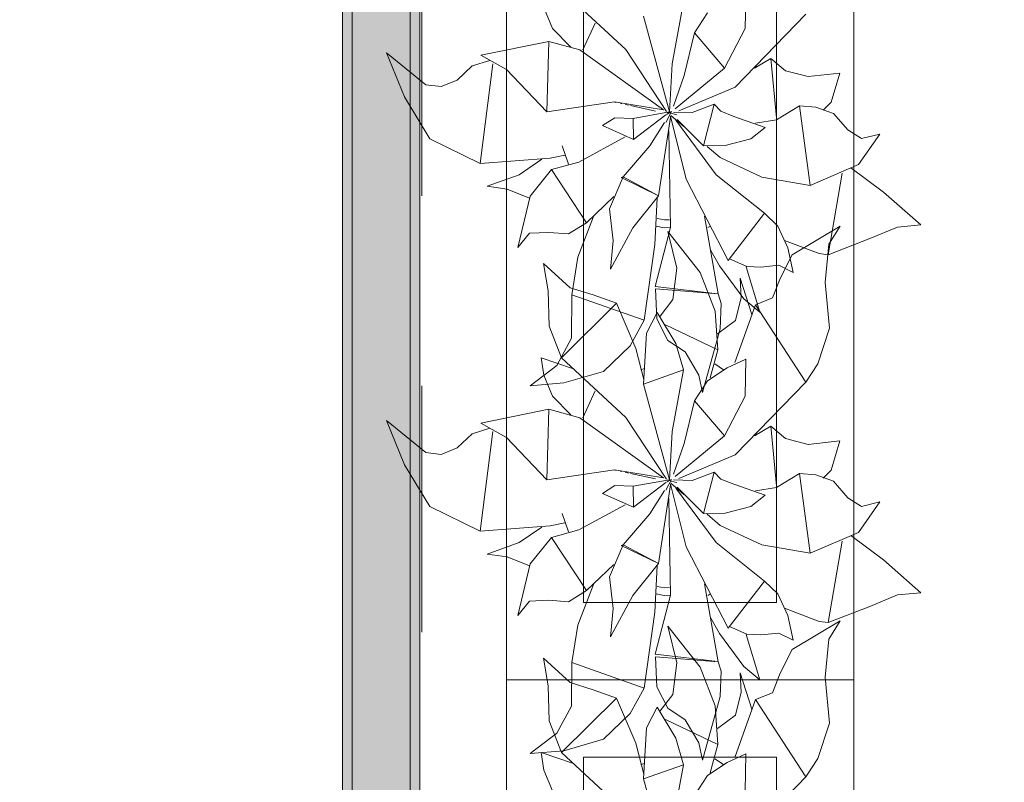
# Model space of a CAD drawing. Header units: millimetres. Extents: x -14761 to 157739, y -22400 to 107990.
# Tile 108 of 228: x 73444 to 74719, y 57086 to 58073. Entities that reach past the tile are written whole.
import ezdxf

# ---------------------------------------------------------------- set-up
doc = ezdxf.new("R2010")
doc.units = ezdxf.units.MM
doc.header["$MEASUREMENT"] = 0
doc.linetypes.add('Штриховая', pattern=[564.444447, 282.222223, -282.222223])
for name, color, linetype in [('Интерьер - Мебель', 7, 'Continuous'), ('Конструктив - стены бассейнов жб нов', 7, 'Continuous'), ('Элемент Модели - Зона', 7, 'Continuous')]:
    doc.layers.add(name, color=color, linetype=linetype)

msp = doc.modelspace()

# ---------------------------------------------------------------- hatches: boundary and pattern name
at = {"layer": 'Конструктив - стены бассейнов жб нов', "linetype": 'Continuous', "lineweight": 0, "true_color": 0x000000}
for points in [[(73874.5, 54312.5), (73874.5, 59730), (73862, 59730), (73862, 54312.5)], [(73949.5, 54300), (73949.5, 59730), (73874.5, 59730), (73874.5, 54300)], [(73962, 59730), (73949.5, 59730), (73949.5, 54225), (73962, 54225)]]:
    msp.add_hatch(color=18, dxfattribs=at).paths.add_polyline_path(points)

# ---------------------------------------------------------------- linework, layer by layer
at = {"layer": 'Интерьер - Мебель', "color": 7, "linetype": 'Continuous', "lineweight": 15}
for p, q in [((74074.1, 58718.1), (74074.1, 57218.1)), ((74524.1, 57218.1), (74524.1, 58718.1)), ((74174.1, 58618.1), (74174.1, 57318.1)), ((74424.1, 57318.1), (74424.1, 58618.1)), ((74174.1, 57318.1), (74424.1, 57318.1)), ((74074.1, 57218.1), (74074.1, 55718.1)), ((74524.1, 57218.1), (74074.1, 57218.1)), ((74074.1, 57218.1), (74524.1, 57218.1)), ((74524.1, 55718.1), (74524.1, 57218.1)), ((74174.1, 57118.1), (74174.1, 55818.1)), ((74424.1, 57118.1), (74174.1, 57118.1)), ((74424.1, 55818.1), (74424.1, 57118.1))]:
    msp.add_line(p, q, dxfattribs=at)
at = {"layer": 'Интерьер - Мебель', "color": 252, "linetype": 'Continuous', "lineweight": 5}
for p, q in [((74145.4, 58111), (74228.9, 58033.8)), ((74145.4, 58111), (74228.9, 58033.8)), ((74383.3, 58061.2), (74384.2, 58109.2)), ((74383.3, 58061.2), (74384.2, 58109.2)), ((74122.4, 58088.3), (74133.7, 58061.3)), ((74122.4, 58088.3), (74133.7, 58061.3)), ((74288.6, 58015.5), (74303.5, 58095.2)), ((74288.6, 58015.5), (74303.5, 58095.2)), ((74251.7, 58076.9), (74285.3, 57953.1)), ((74251.7, 58076.9), (74285.3, 57953.1)), ((74317.6, 58055.5), (74334.4, 58081.3)), ((74317.6, 58055.5), (74334.4, 58081.3)), ((74370.3, 57985.4), (74461.7, 58079.5)), ((74370.3, 57985.4), (74461.7, 58079.5)), ((74173.2, 58033.3), (74189.2, 58068.1)), ((74173.2, 58033.3), (74189.2, 58068.1)), ((74133.7, 58061.3), (74157.6, 58037)), ((74133.7, 58061.3), (74157.6, 58037)), ((74304.4, 58000.1), (74317.6, 58055.5)), ((74304.4, 58000.1), (74317.6, 58055.5)), ((74317.6, 58055.5), (74356.7, 58010)), ((74317.6, 58055.5), (74356.7, 58010)), ((74356.7, 58010), (74383.3, 58061.2)), ((74356.7, 58010), (74383.3, 58061.2)), ((74040.8, 58026.4), (74129, 58044.4)), ((74040.8, 58026.4), (74129, 58044.4)), ((74126.3, 57953.2), (74129, 58044.4)), ((74126.3, 57953.2), (74129, 58044.4)), ((74129, 58044.4), (74169, 58033.4)), ((74129, 58044.4), (74169, 58033.4)), ((73918.8, 58029.8), (73942.2, 57972.6)), ((73918.8, 58029.8), (73969.6, 57988.2)), ((73918.8, 58029.8), (73942.2, 57972.6)), ((73918.8, 58029.8), (73969.6, 57988.2)), ((74040.8, 58026.4), (74074, 58008)), ((74040.8, 58026.4), (74074, 58008)), ((74169, 58033.4), (74277.7, 57955.7)), ((74169, 58033.4), (74277.7, 57955.7)), ((74228.9, 58033.8), (74281.6, 57953.7)), ((74228.9, 58033.8), (74281.6, 57953.7)), ((74010.1, 57994.3), (74029.8, 58012.6)), ((74010.1, 57994.3), (74029.8, 58012.6)), ((74029.8, 58012.6), (74052.6, 58019.9)), ((74029.8, 58012.6), (74052.6, 58019.9)), ((74040.2, 57886.4), (74056.5, 58015.4)), ((74040.2, 57886.4), (74056.5, 58015.4)), ((74285.3, 57953.1), (74288.6, 58015.5)), ((74285.3, 57953.1), (74288.6, 58015.5)), ((74395.4, 58009.8), (74416.7, 58022.5)), ((74395.4, 58009.8), (74416.7, 58022.5)), ((74397.1, 58013.5), (74398, 58010.7)), ((74397.1, 58013.5), (74398, 58010.7)), ((74416.7, 58022.5), (74424, 57945.3)), ((74416.7, 58022.5), (74435.5, 58006.3)), ((74416.7, 58022.5), (74424, 57945.3)), ((74416.7, 58022.5), (74435.5, 58006.3)), ((74074, 58008), (74126.3, 57953.2)), ((74074, 58008), (74126.3, 57953.2)), ((74290.4, 57960.6), (74304.4, 58000.1)), ((74290.4, 57960.6), (74304.4, 58000.1)), ((74292.5, 57957.3), (74356.7, 58010)), ((74292.5, 57957.3), (74356.7, 58010)), ((74435.5, 58006.3), (74465, 57998.8)), ((74435.5, 58006.3), (74465, 57998.8)), ((74465, 57998.8), (74505.9, 58003.3)), ((74465, 57998.8), (74505.9, 58003.3)), ((74494.5, 57965.6), (74505.9, 58003.3)), ((74494.5, 57965.6), (74505.9, 58003.3)), ((73969.6, 57988.2), (73989.5, 57986.1)), ((73969.6, 57988.2), (73989.5, 57986.1)), ((73989.5, 57986.1), (74010.1, 57994.3)), ((73989.5, 57986.1), (74010.1, 57994.3)), ((74297.2, 57954.6), (74370.3, 57985.4)), ((74297.2, 57954.6), (74370.3, 57985.4)), ((73942.2, 57972.6), (73974.8, 57918.3)), ((73942.2, 57972.6), (73974.8, 57918.3)), ((74126.3, 57953.2), (74214.1, 57966)), ((74126.3, 57953.2), (74214.1, 57966)), ((74214.1, 57966), (74277.7, 57955.7)), ((74214.1, 57966), (74277.7, 57955.7)), ((74214.6, 57965.8), (74215.7, 57965.5)), ((74214.6, 57965.8), (74215.7, 57965.5)), ((74221.3, 57964.3), (74223.5, 57963.8)), ((74221.3, 57964.3), (74223.5, 57963.8)), ((74228, 57962.8), (74232.4, 57961.9)), ((74228, 57962.8), (74232.4, 57961.9)), ((74234.7, 57961.4), (74267, 57954.3)), ((74234.7, 57961.4), (74267, 57954.3)), ((74314.7, 57952.3), (74343, 57963.1)), ((74314.7, 57952.3), (74343, 57963.1)), ((74329.5, 57909.3), (74343, 57963.1)), ((74329.5, 57909.3), (74343, 57963.1)), ((74343, 57963.1), (74352, 57954)), ((74343, 57963.1), (74352, 57954)), ((74424, 57943), (74453.6, 57961)), ((74424, 57943), (74453.6, 57961)), ((74453.6, 57961), (74467.4, 57858.1)), ((74453.6, 57961), (74474.9, 57959.3)), ((74453.6, 57961), (74467.4, 57858.1)), ((74453.6, 57961), (74474.9, 57959.3)), ((74484.5, 57955.3), (74494.5, 57965.6)), ((74484.5, 57955.3), (74494.5, 57965.6)), ((74238.2, 57944.8), (74285.3, 57953.1)), ((74238.2, 57944.8), (74285.3, 57953.1)), ((74238.5, 57917.6), (74280.7, 57949.6)), ((74238.5, 57917.6), (74280.7, 57949.6)), ((74280.4, 57939.6), (74287.9, 57953.5)), ((74280.4, 57939.6), (74287.9, 57953.5)), ((74281.3, 57949.9), (74287.9, 57953.5)), ((74281.3, 57949.9), (74287.9, 57953.5)), ((74282.4, 57952.6), (74284.7, 57952)), ((74282.4, 57952.6), (74284.7, 57952)), ((74284.2, 57952.2), (74285.3, 57953.1)), ((74284.2, 57952.2), (74285.3, 57953.1)), ((74287, 57951.5), (74294.9, 57949.6)), ((74287, 57951.5), (74294.9, 57949.6)), ((74287, 57948.7), (74303.9, 57934.2)), ((74287, 57948.7), (74303.9, 57934.2)), ((74290.7, 57952.9), (74314.7, 57952.3)), ((74290.7, 57952.9), (74314.7, 57952.3)), ((74352, 57954), (74368.7, 57947.4)), ((74352, 57954), (74368.7, 57947.4)), ((74474.9, 57959.3), (74497.6, 57951.2)), ((74474.9, 57959.3), (74497.6, 57951.2)), ((74497.6, 57951.2), (74516.1, 57929.9)), ((74497.6, 57951.2), (74516.1, 57929.9)), ((74198.4, 57935.4), (74214.3, 57945.6)), ((74198.4, 57935.4), (74214.3, 57945.6)), ((74198.4, 57935.4), (74238.5, 57917.6)), ((74198.4, 57935.4), (74238.5, 57917.6)), ((74214.3, 57945.6), (74238.2, 57944.8)), ((74214.3, 57945.6), (74238.2, 57944.8)), ((74238.2, 57944.8), (74238.5, 57917.6)), ((74238.2, 57944.8), (74238.5, 57917.6)), ((74259.8, 57909.1), (74279, 57939.5)), ((74259.8, 57909.1), (74279, 57939.5)), ((74270.9, 57844.5), (74286.8, 57946.5)), ((74270.9, 57844.5), (74286.8, 57946.5)), ((74286.7, 57947.5), (74306.7, 57866.2)), ((74286.7, 57947.5), (74306.7, 57866.2)), ((74293.4, 57942.3), (74345.9, 57871.9)), ((74293.4, 57942.3), (74345.9, 57871.9)), ((74295.1, 57943.4), (74329.5, 57909.3)), ((74295.1, 57943.4), (74329.5, 57909.3)), ((74368.7, 57947.4), (74409.4, 57933.2)), ((74368.7, 57947.4), (74409.4, 57933.2)), ((74396.5, 57938.7), (74424, 57943)), ((74396.5, 57938.7), (74424, 57943)), ((74284.5, 57928.7), (74286.6, 57803.7)), ((74284.5, 57928.7), (74286.6, 57803.7)), ((74390.8, 57918.4), (74409.4, 57933.2)), ((74390.8, 57918.4), (74409.4, 57933.2)), ((74516.1, 57929.9), (74533.8, 57918.6)), ((74516.1, 57929.9), (74533.8, 57918.6)), ((74529.9, 57884.9), (74557.7, 57924.5)), ((74529.9, 57884.9), (74557.7, 57924.5)), ((74533.8, 57918.6), (74557.7, 57924.5)), ((74533.8, 57918.6), (74557.7, 57924.5)), ((73974.8, 57918.3), (74040.2, 57886.4)), ((73974.8, 57918.3), (74040.2, 57886.4)), ((74146.5, 57909.4), (74154.7, 57885.6)), ((74146.5, 57909.4), (74154.7, 57885.6)), ((74168.1, 57888.2), (74228, 57920.8)), ((74168.1, 57888.2), (74228, 57920.8)), ((74329.5, 57909.3), (74357.3, 57909.7)), ((74329.5, 57909.3), (74357.3, 57909.7)), ((74357.3, 57909.7), (74390.8, 57918.4)), ((74357.3, 57909.7), (74390.8, 57918.4)), ((74130.7, 57893.3), (74149.8, 57897.2)), ((74130.7, 57893.3), (74149.8, 57897.2)), ((74225.2, 57869), (74259.8, 57909.1)), ((74225.2, 57869), (74259.8, 57909.1)), ((74334, 57908.4), (74350.9, 57894)), ((74334, 57908.4), (74350.9, 57894)), ((74040.2, 57886.4), (74130.7, 57893.3)), ((74040.2, 57886.4), (74130.7, 57893.3)), ((74090.7, 57871.9), (74120.1, 57891.8)), ((74090.7, 57871.9), (74120.1, 57891.8)), ((74132.5, 57878.5), (74168.1, 57888.2)), ((74132.5, 57878.5), (74168.1, 57888.2)), ((74350.9, 57894), (74405.1, 57868.8)), ((74350.9, 57894), (74405.1, 57868.8)), ((74467.4, 57858.1), (74529.9, 57884.9)), ((74467.4, 57858.1), (74529.9, 57884.9)), ((74049.3, 57857), (74090.7, 57871.9)), ((74049.3, 57857), (74090.7, 57871.9)), ((74105, 57844.1), (74132.5, 57878.5)), ((74105, 57844.1), (74132.5, 57878.5)), ((74132.5, 57878.5), (74178, 57809.6)), ((74132.5, 57878.5), (74178, 57809.6)), ((74345.9, 57871.9), (74408.2, 57822)), ((74345.9, 57871.9), (74408.2, 57822)), ((74490.8, 57768.4), (74508.9, 57873.8)), ((74490.8, 57768.4), (74508.9, 57873.8)), ((74520.2, 57880.8), (74562.6, 57849.4)), ((74520.2, 57880.8), (74562.6, 57849.4)), ((74207.6, 57827.6), (74225.2, 57869)), ((74207.6, 57827.6), (74225.2, 57869)), ((74222.6, 57868.2), (74225.2, 57869)), ((74222.6, 57868.2), (74225.2, 57869)), ((74222.6, 57868.2), (74270.9, 57844.5)), ((74222.6, 57868.2), (74270.9, 57844.5)), ((74225.2, 57869), (74270.9, 57844.5)), ((74225.2, 57869), (74270.9, 57844.5)), ((74306.7, 57866.2), (74361.3, 57761)), ((74306.7, 57866.2), (74361.3, 57761)), ((74405.1, 57868.8), (74467.4, 57858.1)), ((74405.1, 57868.8), (74467.4, 57858.1)), ((74049.3, 57857), (74075.2, 57853.3)), ((74049.3, 57857), (74075.2, 57853.3)), ((74075.2, 57853.3), (74103.8, 57841.7)), ((74075.2, 57853.3), (74103.8, 57841.7)), ((74562.6, 57849.4), (74610.8, 57806.9)), ((74562.6, 57849.4), (74610.8, 57806.9)), ((74088.7, 57777.5), (74105, 57844.1)), ((74088.7, 57777.5), (74105, 57844.1)), ((74178, 57809.6), (74213.4, 57843.5)), ((74178, 57809.6), (74213.4, 57843.5)), ((74237.9, 57803.2), (74270.9, 57844.5)), ((74237.9, 57803.2), (74270.9, 57844.5)), ((74266.2, 57781.7), (74269.5, 57841.7)), ((74266.2, 57781.7), (74269.5, 57841.7)), ((74207.6, 57827.6), (74212.2, 57786.5)), ((74207.6, 57827.6), (74212.2, 57786.5)), ((74361.3, 57761), (74408.2, 57822)), ((74361.3, 57761), (74408.2, 57822)), ((74408.2, 57822), (74425.7, 57805.5)), ((74408.2, 57822), (74425.7, 57805.5)), ((74154.6, 57795.3), (74178, 57809.6)), ((74154.6, 57795.3), (74178, 57809.6)), ((74166.6, 57765.1), (74186.9, 57817.6)), ((74166.6, 57765.1), (74186.9, 57817.6)), ((74269.4, 57815.2), (74278.7, 57813.3)), ((74269.4, 57815.2), (74278.7, 57813.3)), ((74278.7, 57813.3), (74285.2, 57813.7)), ((74278.7, 57813.3), (74285.2, 57813.7)), ((74330.8, 57818.2), (74348.3, 57717.6)), ((74330.8, 57818.2), (74348.3, 57717.6)), ((74088.7, 57777.5), (74104.2, 57796.2)), ((74088.7, 57777.5), (74104.2, 57796.2)), ((74104.2, 57796.2), (74129, 57797.3)), ((74104.2, 57796.2), (74129, 57797.3)), ((74129, 57797.3), (74154.6, 57795.3)), ((74129, 57797.3), (74154.6, 57795.3)), ((74209, 57749.7), (74237.9, 57803.2)), ((74209, 57749.7), (74237.9, 57803.2)), ((74266.8, 57727.3), (74286.6, 57803.7)), ((74266.8, 57727.3), (74286.6, 57803.7)), ((74268.1, 57805.3), (74278.2, 57803.3)), ((74268.1, 57805.3), (74278.2, 57803.3)), ((74278.2, 57803.3), (74286, 57803.7)), ((74278.2, 57803.3), (74286, 57803.7)), ((74283.2, 57798.4), (74294.7, 57751)), ((74283.2, 57798.4), (74325.2, 57745.5)), ((74283.2, 57798.4), (74294.7, 57751)), ((74283.2, 57798.4), (74325.2, 57745.5)), ((74335.1, 57803.5), (74337.4, 57805)), ((74335.1, 57803.5), (74337.4, 57805)), ((74425.7, 57805.5), (74438.7, 57777.3)), ((74425.7, 57805.5), (74438.7, 57777.3)), ((74444.4, 57768.3), (74506.2, 57805.2)), ((74444.4, 57768.3), (74506.2, 57805.2)), ((74491.7, 57781.8), (74506.2, 57805.2)), ((74491.7, 57781.8), (74506.2, 57805.2)), ((74544.9, 57789.2), (74580.7, 57804.1)), ((74544.9, 57789.2), (74580.7, 57804.1)), ((74580.7, 57804.1), (74610.8, 57806.9)), ((74580.7, 57804.1), (74610.8, 57806.9)), ((74209, 57749.7), (74212.2, 57786.5)), ((74209, 57749.7), (74212.2, 57786.5)), ((74434.4, 57786.8), (74479.3, 57769.9)), ((74434.4, 57786.8), (74479.3, 57769.9)), ((74486.9, 57732.6), (74491.7, 57781.8)), ((74486.9, 57732.6), (74491.7, 57781.8)), ((74490.8, 57768.4), (74544.9, 57789.2)), ((74490.8, 57768.4), (74544.9, 57789.2)), ((74252.5, 57683.5), (74266.2, 57781.7)), ((74252.5, 57683.5), (74266.2, 57781.7)), ((74338.9, 57774), (74350.2, 57754)), ((74338.9, 57774), (74350.2, 57754)), ((74438.7, 57777.3), (74445.5, 57745.4)), ((74438.7, 57777.3), (74445.5, 57745.4)), ((74479.3, 57769.9), (74490.8, 57768.4)), ((74479.3, 57769.9), (74490.8, 57768.4)), ((74122, 57757), (74128.2, 57721.5)), ((74122, 57757), (74156.6, 57725.5)), ((74122, 57757), (74128.2, 57721.5)), ((74122, 57757), (74156.6, 57725.5)), ((74158.9, 57716.6), (74166.6, 57765.1)), ((74158.9, 57716.6), (74166.6, 57765.1)), ((74362.9, 57763), (74385.3, 57753.3)), ((74362.9, 57763), (74385.3, 57753.3)), ((74428.7, 57737.7), (74444.4, 57768.3)), ((74428.7, 57737.7), (74444.4, 57768.3)), ((74289.6, 57710.2), (74294.7, 57751)), ((74289.6, 57710.2), (74294.7, 57751)), ((74325.2, 57745.5), (74344.3, 57695.4)), ((74325.2, 57745.5), (74344.3, 57695.4)), ((74350.2, 57754), (74381.7, 57711.3)), ((74350.2, 57754), (74381.7, 57711.3)), ((74384.6, 57752.7), (74402.2, 57694)), ((74384.6, 57752.7), (74402.2, 57694)), ((74385.3, 57753.3), (74403.6, 57752.4)), ((74385.3, 57753.3), (74403.6, 57752.4)), ((74403.6, 57752.4), (74426.8, 57754.7)), ((74403.6, 57752.4), (74426.8, 57754.7)), ((74426.8, 57754.7), (74445.5, 57745.4)), ((74426.8, 57754.7), (74445.5, 57745.4)), ((74377, 57738.2), (74378.2, 57713)), ((74377, 57738.2), (74392, 57691)), ((74377, 57738.2), (74378.2, 57713)), ((74377, 57738.2), (74392, 57691)), ((74418.8, 57712.4), (74428.7, 57737.7)), ((74418.8, 57712.4), (74428.7, 57737.7)), ((74486.9, 57732.6), (74492.7, 57673.1)), ((74486.9, 57732.6), (74492.7, 57673.1)), ((74128.2, 57721.5), (74129.6, 57675.9)), ((74128.2, 57721.5), (74129.6, 57675.9)), ((74156.6, 57725.5), (74186.5, 57716.3)), ((74156.6, 57725.5), (74186.5, 57716.3)), ((74266.8, 57727.3), (74343.9, 57718.2)), ((74266.8, 57727.3), (74343.9, 57718.2)), ((74267.4, 57724.1), (74268.8, 57685.3)), ((74267.4, 57724.1), (74348.3, 57717.6)), ((74267.4, 57724.1), (74268.8, 57685.3)), ((74267.4, 57724.1), (74348.3, 57717.6)), ((74145.4, 57635), (74216.7, 57705.6)), ((74145.4, 57635), (74216.7, 57705.6)), ((74158.5, 57660.2), (74158.9, 57716.6)), ((74158.5, 57660.2), (74158.9, 57716.6)), ((74158.9, 57716.6), (74252.5, 57683.5)), ((74158.9, 57716.6), (74252.5, 57683.5)), ((74186.5, 57716.3), (74216.7, 57705.6)), ((74186.5, 57716.3), (74216.7, 57705.6)), ((74216.7, 57705.6), (74241.8, 57647.1)), ((74216.7, 57705.6), (74241.8, 57647.1)), ((74273.2, 57688.8), (74289.6, 57710.2)), ((74273.2, 57688.8), (74289.6, 57710.2)), ((74348.3, 57717.6), (74352.3, 57705.3)), ((74348.3, 57717.6), (74352.3, 57705.3)), ((74351, 57672.5), (74352.3, 57705.3)), ((74351, 57672.5), (74352.3, 57705.3)), ((74370.6, 57683.3), (74378.2, 57713)), ((74370.6, 57683.3), (74378.2, 57713)), ((74381.7, 57711.3), (74402.2, 57694)), ((74381.7, 57711.3), (74402.2, 57694)), ((74396.9, 57703.7), (74418.8, 57712.4)), ((74396.9, 57703.7), (74418.8, 57712.4)), ((74255.6, 57666.9), (74269.5, 57693.5)), ((74255.6, 57666.9), (74269.5, 57693.5)), ((74269.5, 57693.5), (74293.4, 57653.5)), ((74269.5, 57693.5), (74293.4, 57653.5)), ((74344.3, 57695.4), (74348.1, 57645.4)), ((74344.3, 57695.4), (74348.1, 57645.4)), ((74370.1, 57628.7), (74396.9, 57703.7)), ((74370.1, 57628.7), (74396.9, 57703.7)), ((74396.9, 57703.7), (74461.7, 57603.5)), ((74396.9, 57703.7), (74461.7, 57603.5)), ((74234.4, 57650.5), (74252.5, 57683.5)), ((74234.4, 57650.5), (74252.5, 57683.5)), ((74268.8, 57685.3), (74283.1, 57657.5)), ((74268.8, 57685.3), (74283.1, 57657.5)), ((74347.7, 57666), (74370.6, 57683.3)), ((74347.7, 57666), (74370.6, 57683.3)), ((74129.6, 57675.9), (74145.4, 57635)), ((74129.6, 57675.9), (74145.4, 57635)), ((74280.2, 57677.7), (74348.1, 57645.4)), ((74280.2, 57677.7), (74348.1, 57645.4)), ((74328.2, 57590.2), (74351, 57672.5)), ((74328.2, 57590.2), (74351, 57672.5)), ((74477.5, 57627.3), (74492.7, 57673.1)), ((74477.5, 57627.3), (74492.7, 57673.1)), ((74139.5, 57625.1), (74158.5, 57660.2)), ((74139.5, 57625.1), (74158.5, 57660.2)), ((74251.7, 57600.9), (74255.6, 57666.9)), ((74251.7, 57600.9), (74255.6, 57666.9)), ((74283.1, 57657.5), (74305.8, 57642.7)), ((74283.1, 57657.5), (74305.8, 57642.7)), ((74199.8, 57617.2), (74234.4, 57650.5)), ((74199.8, 57617.2), (74234.4, 57650.5)), ((74241.8, 57647.1), (74252, 57606.9)), ((74241.8, 57647.1), (74252, 57606.9)), ((74293.4, 57653.5), (74303.5, 57619.2)), ((74293.4, 57653.5), (74303.5, 57619.2)), ((74305.8, 57642.7), (74323.4, 57612.5)), ((74305.8, 57642.7), (74323.4, 57612.5)), ((74337.9, 57608.8), (74348.1, 57645.4)), ((74337.9, 57608.8), (74348.1, 57645.4)), ((74118.9, 57635), (74122.4, 57612.3)), ((74118.9, 57635), (74159.9, 57621.2)), ((74118.9, 57635), (74122.4, 57612.3)), ((74118.9, 57635), (74159.9, 57621.2)), ((74145.4, 57635), (74228.9, 57557.8)), ((74145.4, 57635), (74228.9, 57557.8)), ((74360.1, 57622), (74384.2, 57633.1)), ((74360.1, 57622), (74384.2, 57633.1)), ((74383.3, 57585.2), (74384.2, 57633.1)), ((74383.3, 57585.2), (74384.2, 57633.1)), ((74104.7, 57598.7), (74139.5, 57625.1)), ((74104.7, 57598.7), (74139.5, 57625.1)), ((74148.5, 57602.5), (74199.8, 57617.2)), ((74148.5, 57602.5), (74199.8, 57617.2)), ((74248.4, 57619.5), (74252.8, 57620.9)), ((74248.4, 57619.5), (74252.8, 57620.9)), ((74251.7, 57600.9), (74303.5, 57619.2)), ((74251.7, 57600.9), (74303.5, 57619.2)), ((74288.6, 57539.4), (74303.5, 57619.2)), ((74288.6, 57539.4), (74303.5, 57619.2)), ((74334.4, 57605.3), (74360.1, 57622)), ((74334.4, 57605.3), (74360.1, 57622)), ((74344, 57627.1), (74355.2, 57619.3)), ((74344, 57627.1), (74355.2, 57619.3)), ((74461.7, 57603.5), (74477.5, 57627.3)), ((74461.7, 57603.5), (74477.5, 57627.3)), ((74122.4, 57612.3), (74133.7, 57585.2)), ((74122.4, 57612.3), (74133.7, 57585.2)), ((74317.6, 57579.4), (74334.4, 57605.3)), ((74317.6, 57579.4), (74334.4, 57605.3)), ((74323.4, 57612.5), (74328.2, 57590.2)), ((74323.4, 57612.5), (74328.2, 57590.2)), ((74370.3, 57509.4), (74461.7, 57603.5)), ((74370.3, 57509.4), (74461.7, 57603.5)), ((74104.7, 57598.7), (74148.5, 57602.5)), ((74104.7, 57598.7), (74148.5, 57602.5)), ((74173.2, 57557.3), (74189.2, 57592.1)), ((74173.2, 57557.3), (74189.2, 57592.1)), ((74251.7, 57600.9), (74285.3, 57477)), ((74251.7, 57600.9), (74285.3, 57477)), ((74133.7, 57585.2), (74157.6, 57561)), ((74133.7, 57585.2), (74157.6, 57561)), ((74304.4, 57524.1), (74317.6, 57579.4)), ((74304.4, 57524.1), (74317.6, 57579.4)), ((74317.6, 57579.4), (74356.7, 57534)), ((74317.6, 57579.4), (74356.7, 57534)), ((74356.7, 57534), (74383.3, 57585.2)), ((74356.7, 57534), (74383.3, 57585.2)), ((74040.8, 57550.3), (74129, 57568.4)), ((74040.8, 57550.3), (74129, 57568.4)), ((74126.3, 57477.2), (74129, 57568.4)), ((74126.3, 57477.2), (74129, 57568.4)), ((74129, 57568.4), (74169, 57557.3)), ((74129, 57568.4), (74169, 57557.3)), ((73918.8, 57553.8), (73942.2, 57496.6)), ((73918.8, 57553.8), (73969.6, 57512.2)), ((73918.8, 57553.8), (73942.2, 57496.6)), ((73918.8, 57553.8), (73969.6, 57512.2)), ((74169, 57557.3), (74277.7, 57479.7)), ((74169, 57557.3), (74277.7, 57479.7)), ((74228.9, 57557.8), (74281.6, 57477.7)), ((74228.9, 57557.8), (74281.6, 57477.7)), ((74029.8, 57536.6), (74052.6, 57543.9)), ((74029.8, 57536.6), (74052.6, 57543.9)), ((74040.8, 57550.3), (74074, 57532)), ((74040.8, 57550.3), (74074, 57532)), ((74395.4, 57533.8), (74416.7, 57546.4)), ((74395.4, 57533.8), (74416.7, 57546.4)), ((74416.7, 57546.4), (74424, 57469.2)), ((74416.7, 57546.4), (74435.5, 57530.3)), ((74416.7, 57546.4), (74424, 57469.2)), ((74416.7, 57546.4), (74435.5, 57530.3)), ((74010.1, 57518.3), (74029.8, 57536.6)), ((74010.1, 57518.3), (74029.8, 57536.6)), ((74040.2, 57410.4), (74056.5, 57539.4)), ((74040.2, 57410.4), (74056.5, 57539.4)), ((74074, 57532), (74126.3, 57477.2)), ((74074, 57532), (74126.3, 57477.2)), ((74285.3, 57477), (74288.6, 57539.4)), ((74285.3, 57477), (74288.6, 57539.4)), ((74292.5, 57481.3), (74356.7, 57534)), ((74292.5, 57481.3), (74356.7, 57534)), ((74397.1, 57537.5), (74398, 57534.7)), ((74397.1, 57537.5), (74398, 57534.7)), ((74435.5, 57530.3), (74465, 57522.7)), ((74435.5, 57530.3), (74465, 57522.7)), ((74465, 57522.7), (74505.9, 57527.3)), ((74465, 57522.7), (74505.9, 57527.3)), ((74494.5, 57489.6), (74505.9, 57527.3)), ((74494.5, 57489.6), (74505.9, 57527.3)), ((73989.5, 57510), (74010.1, 57518.3)), ((73989.5, 57510), (74010.1, 57518.3)), ((74290.4, 57484.5), (74304.4, 57524.1)), ((74290.4, 57484.5), (74304.4, 57524.1)), ((73969.6, 57512.2), (73989.5, 57510)), ((73969.6, 57512.2), (73989.5, 57510)), ((74297.2, 57478.6), (74370.3, 57509.4)), ((74297.2, 57478.6), (74370.3, 57509.4)), ((73942.2, 57496.6), (73974.8, 57442.3)), ((73942.2, 57496.6), (73974.8, 57442.3)), ((74126.3, 57477.2), (74214.1, 57490)), ((74126.3, 57477.2), (74214.1, 57490)), ((74214.1, 57490), (74277.7, 57479.7)), ((74214.1, 57490), (74277.7, 57479.7)), ((74214.6, 57489.7), (74215.7, 57489.5)), ((74214.6, 57489.7), (74215.7, 57489.5)), ((74484.5, 57479.3), (74494.5, 57489.6)), ((74484.5, 57479.3), (74494.5, 57489.6)), ((74221.3, 57488.3), (74223.5, 57487.8)), ((74221.3, 57488.3), (74223.5, 57487.8)), ((74228, 57486.8), (74232.4, 57485.8)), ((74228, 57486.8), (74232.4, 57485.8)), ((74234.7, 57485.4), (74267, 57478.3)), ((74234.7, 57485.4), (74267, 57478.3)), ((74238.2, 57468.8), (74285.3, 57477)), ((74238.2, 57468.8), (74285.3, 57477)), ((74280.4, 57463.6), (74287.9, 57477.5)), ((74280.4, 57463.6), (74287.9, 57477.5)), ((74281.3, 57473.9), (74287.9, 57477.5)), ((74281.3, 57473.9), (74287.9, 57477.5)), ((74282.4, 57476.5), (74284.7, 57476)), ((74282.4, 57476.5), (74284.7, 57476)), ((74284.2, 57476.2), (74285.3, 57477)), ((74284.2, 57476.2), (74285.3, 57477)), ((74290.7, 57476.9), (74314.7, 57476.2)), ((74290.7, 57476.9), (74314.7, 57476.2)), ((74314.7, 57476.2), (74343, 57487)), ((74314.7, 57476.2), (74343, 57487)), ((74329.5, 57433.3), (74343, 57487)), ((74329.5, 57433.3), (74343, 57487)), ((74343, 57487), (74352, 57478)), ((74343, 57487), (74352, 57478)), ((74352, 57478), (74368.7, 57471.4)), ((74352, 57478), (74368.7, 57471.4)), ((74424, 57467), (74453.6, 57485)), ((74424, 57467), (74453.6, 57485)), ((74453.6, 57485), (74467.4, 57382)), ((74453.6, 57485), (74474.9, 57483.3)), ((74453.6, 57485), (74467.4, 57382)), ((74453.6, 57485), (74474.9, 57483.3)), ((74474.9, 57483.3), (74497.6, 57475.2)), ((74474.9, 57483.3), (74497.6, 57475.2)), ((74198.4, 57459.4), (74214.3, 57469.6)), ((74198.4, 57459.4), (74214.3, 57469.6)), ((74214.3, 57469.6), (74238.2, 57468.8)), ((74214.3, 57469.6), (74238.2, 57468.8)), ((74238.2, 57468.8), (74238.5, 57441.6)), ((74238.2, 57468.8), (74238.5, 57441.6)), ((74238.5, 57441.6), (74280.7, 57473.6)), ((74238.5, 57441.6), (74280.7, 57473.6)), ((74259.8, 57433.1), (74279, 57463.4)), ((74259.8, 57433.1), (74279, 57463.4)), ((74270.9, 57368.5), (74286.8, 57470.5)), ((74270.9, 57368.5), (74286.8, 57470.5)), ((74286.7, 57471.5), (74306.7, 57390.2)), ((74286.7, 57471.5), (74306.7, 57390.2)), ((74287, 57475.4), (74294.9, 57473.5)), ((74287, 57475.4), (74294.9, 57473.5)), ((74287, 57472.7), (74303.9, 57458.2)), ((74287, 57472.7), (74303.9, 57458.2)), ((74293.4, 57466.3), (74345.9, 57395.9)), ((74293.4, 57466.3), (74345.9, 57395.9)), ((74295.1, 57467.4), (74329.5, 57433.3)), ((74295.1, 57467.4), (74329.5, 57433.3)), ((74368.7, 57471.4), (74409.4, 57457.2)), ((74368.7, 57471.4), (74409.4, 57457.2)), ((74396.5, 57462.7), (74424, 57467)), ((74396.5, 57462.7), (74424, 57467)), ((74497.6, 57475.2), (74516.1, 57453.9)), ((74497.6, 57475.2), (74516.1, 57453.9)), ((74198.4, 57459.4), (74238.5, 57441.6)), ((74198.4, 57459.4), (74238.5, 57441.6)), ((74284.5, 57452.7), (74286.6, 57327.7)), ((74284.5, 57452.7), (74286.6, 57327.7)), ((74390.8, 57442.3), (74409.4, 57457.2)), ((74390.8, 57442.3), (74409.4, 57457.2)), ((74516.1, 57453.9), (74533.8, 57442.5)), ((74516.1, 57453.9), (74533.8, 57442.5)), ((73974.8, 57442.3), (74040.2, 57410.4)), ((73974.8, 57442.3), (74040.2, 57410.4)), ((74168.1, 57412.2), (74228, 57444.8)), ((74168.1, 57412.2), (74228, 57444.8)), ((74357.3, 57433.7), (74390.8, 57442.3)), ((74357.3, 57433.7), (74390.8, 57442.3)), ((74529.9, 57408.9), (74557.7, 57448.5)), ((74529.9, 57408.9), (74557.7, 57448.5)), ((74533.8, 57442.5), (74557.7, 57448.5)), ((74533.8, 57442.5), (74557.7, 57448.5)), ((74146.5, 57433.4), (74154.7, 57409.6)), ((74146.5, 57433.4), (74154.7, 57409.6)), ((74225.2, 57393), (74259.8, 57433.1)), ((74225.2, 57393), (74259.8, 57433.1)), ((74329.5, 57433.3), (74357.3, 57433.7)), ((74329.5, 57433.3), (74357.3, 57433.7)), ((74334, 57432.4), (74350.9, 57418)), ((74334, 57432.4), (74350.9, 57418)), ((74040.2, 57410.4), (74130.7, 57417.3)), ((74040.2, 57410.4), (74130.7, 57417.3)), ((74090.7, 57395.9), (74120.1, 57415.8)), ((74090.7, 57395.9), (74120.1, 57415.8)), ((74130.7, 57417.3), (74149.8, 57421.2)), ((74130.7, 57417.3), (74149.8, 57421.2)), ((74132.5, 57402.5), (74168.1, 57412.2)), ((74132.5, 57402.5), (74168.1, 57412.2)), ((74350.9, 57418), (74405.1, 57392.8)), ((74350.9, 57418), (74405.1, 57392.8)), ((74105, 57368.1), (74132.5, 57402.5)), ((74105, 57368.1), (74132.5, 57402.5)), ((74132.5, 57402.5), (74178, 57333.6)), ((74132.5, 57402.5), (74178, 57333.6)), ((74467.4, 57382), (74529.9, 57408.9)), ((74467.4, 57382), (74529.9, 57408.9)), ((74520.2, 57404.8), (74562.6, 57373.4)), ((74520.2, 57404.8), (74562.6, 57373.4)), ((74049.3, 57380.9), (74090.7, 57395.9)), ((74049.3, 57380.9), (74090.7, 57395.9)), ((74207.6, 57351.6), (74225.2, 57393)), ((74207.6, 57351.6), (74225.2, 57393)), ((74222.6, 57392.2), (74225.2, 57393)), ((74222.6, 57392.2), (74225.2, 57393)), ((74222.6, 57392.2), (74270.9, 57368.5)), ((74222.6, 57392.2), (74270.9, 57368.5)), ((74225.2, 57393), (74270.9, 57368.5)), ((74225.2, 57393), (74270.9, 57368.5)), ((74306.7, 57390.2), (74361.3, 57285)), ((74306.7, 57390.2), (74361.3, 57285)), ((74345.9, 57395.9), (74408.2, 57346)), ((74345.9, 57395.9), (74408.2, 57346)), ((74405.1, 57392.8), (74467.4, 57382)), ((74405.1, 57392.8), (74467.4, 57382)), ((74490.8, 57292.4), (74508.9, 57397.7)), ((74490.8, 57292.4), (74508.9, 57397.7)), ((74049.3, 57380.9), (74075.2, 57377.3)), ((74049.3, 57380.9), (74075.2, 57377.3)), ((74075.2, 57377.3), (74103.8, 57365.7)), ((74075.2, 57377.3), (74103.8, 57365.7)), ((74088.7, 57301.5), (74105, 57368.1)), ((74088.7, 57301.5), (74105, 57368.1)), ((74178, 57333.6), (74213.4, 57367.5)), ((74178, 57333.6), (74213.4, 57367.5)), ((74237.9, 57327.2), (74270.9, 57368.5)), ((74237.9, 57327.2), (74270.9, 57368.5)), ((74266.2, 57305.6), (74269.5, 57365.6)), ((74266.2, 57305.6), (74269.5, 57365.6)), ((74562.6, 57373.4), (74610.8, 57330.9)), ((74562.6, 57373.4), (74610.8, 57330.9)), ((74207.6, 57351.6), (74212.2, 57310.5)), ((74207.6, 57351.6), (74212.2, 57310.5)), ((74166.6, 57289), (74186.9, 57341.6)), ((74166.6, 57289), (74186.9, 57341.6)), ((74269.4, 57339.1), (74278.7, 57337.3)), ((74269.4, 57339.1), (74278.7, 57337.3)), ((74278.7, 57337.3), (74285.2, 57337.7)), ((74278.7, 57337.3), (74285.2, 57337.7)), ((74330.8, 57342.2), (74348.3, 57241.6)), ((74330.8, 57342.2), (74348.3, 57241.6)), ((74361.3, 57285), (74408.2, 57346)), ((74361.3, 57285), (74408.2, 57346)), ((74408.2, 57346), (74425.7, 57329.5)), ((74408.2, 57346), (74425.7, 57329.5)), ((74154.6, 57319.2), (74178, 57333.6)), ((74154.6, 57319.2), (74178, 57333.6)), ((74209, 57273.6), (74237.9, 57327.2)), ((74209, 57273.6), (74237.9, 57327.2)), ((74266.8, 57251.3), (74286.6, 57327.7)), ((74266.8, 57251.3), (74286.6, 57327.7)), ((74268.1, 57329.3), (74278.2, 57327.2)), ((74268.1, 57329.3), (74278.2, 57327.2)), ((74278.2, 57327.2), (74286, 57327.7)), ((74278.2, 57327.2), (74286, 57327.7)), ((74335.1, 57327.5), (74337.4, 57329)), ((74335.1, 57327.5), (74337.4, 57329)), ((74425.7, 57329.5), (74438.7, 57301.3)), ((74425.7, 57329.5), (74438.7, 57301.3)), ((74544.9, 57313.2), (74580.7, 57328.1)), ((74544.9, 57313.2), (74580.7, 57328.1)), ((74580.7, 57328.1), (74610.8, 57330.9)), ((74580.7, 57328.1), (74610.8, 57330.9)), ((74088.7, 57301.5), (74104.2, 57320.1)), ((74088.7, 57301.5), (74104.2, 57320.1)), ((74104.2, 57320.1), (74129, 57321.3)), ((74104.2, 57320.1), (74129, 57321.3)), ((74129, 57321.3), (74154.6, 57319.2)), ((74129, 57321.3), (74154.6, 57319.2)), ((74209, 57273.6), (74212.2, 57310.5)), ((74209, 57273.6), (74212.2, 57310.5)), ((74434.4, 57310.8), (74479.3, 57293.8)), ((74434.4, 57310.8), (74479.3, 57293.8)), ((74490.8, 57292.4), (74544.9, 57313.2)), ((74490.8, 57292.4), (74544.9, 57313.2)), ((74252.5, 57207.5), (74266.2, 57305.6)), ((74252.5, 57207.5), (74266.2, 57305.6)), ((74338.9, 57298), (74350.2, 57278)), ((74338.9, 57298), (74350.2, 57278)), ((74438.7, 57301.3), (74445.5, 57269.4)), ((74438.7, 57301.3), (74445.5, 57269.4)), ((74158.9, 57240.5), (74166.6, 57289)), ((74158.9, 57240.5), (74166.6, 57289)), ((74283.2, 57287.5), (74294.7, 57240.1)), ((74283.2, 57287.5), (74325.2, 57234.5)), ((74283.2, 57287.5), (74294.7, 57240.1)), ((74283.2, 57287.5), (74325.2, 57234.5)), ((74362.9, 57287), (74385.3, 57277.3)), ((74362.9, 57287), (74385.3, 57277.3)), ((74444.4, 57257.4), (74506.2, 57294.3)), ((74444.4, 57257.4), (74506.2, 57294.3)), ((74479.3, 57293.8), (74490.8, 57292.4)), ((74479.3, 57293.8), (74490.8, 57292.4)), ((74491.7, 57270.9), (74506.2, 57294.3)), ((74491.7, 57270.9), (74506.2, 57294.3)), ((74350.2, 57278), (74381.7, 57235.3)), ((74350.2, 57278), (74381.7, 57235.3)), ((74384.6, 57276.7), (74402.2, 57218)), ((74384.6, 57276.7), (74402.2, 57218)), ((74385.3, 57277.3), (74403.6, 57276.4)), ((74385.3, 57277.3), (74403.6, 57276.4)), ((74403.6, 57276.4), (74426.8, 57278.7)), ((74403.6, 57276.4), (74426.8, 57278.7)), ((74426.8, 57278.7), (74445.5, 57269.4)), ((74426.8, 57278.7), (74445.5, 57269.4)), ((74486.9, 57221.6), (74491.7, 57270.9)), ((74486.9, 57221.6), (74491.7, 57270.9)), ((74266.8, 57251.3), (74343.9, 57242.1)), ((74266.8, 57251.3), (74343.9, 57242.1)), ((74267.4, 57248.1), (74268.8, 57209.3)), ((74267.4, 57248.1), (74348.3, 57241.6)), ((74267.4, 57248.1), (74268.8, 57209.3)), ((74267.4, 57248.1), (74348.3, 57241.6)), ((74428.7, 57226.8), (74444.4, 57257.4)), ((74428.7, 57226.8), (74444.4, 57257.4)), ((74122, 57246.1), (74128.2, 57210.6)), ((74122, 57246.1), (74156.6, 57214.6)), ((74122, 57246.1), (74128.2, 57210.6)), ((74122, 57246.1), (74156.6, 57214.6)), ((74158.5, 57184.2), (74158.9, 57240.5)), ((74158.5, 57184.2), (74158.9, 57240.5)), ((74158.9, 57240.5), (74252.5, 57207.5)), ((74158.9, 57240.5), (74252.5, 57207.5)), ((74289.6, 57199.2), (74294.7, 57240.1)), ((74289.6, 57199.2), (74294.7, 57240.1)), ((74325.2, 57234.5), (74344.3, 57184.4)), ((74325.2, 57234.5), (74344.3, 57184.4)), ((74348.3, 57241.6), (74352.3, 57229.3)), ((74348.3, 57241.6), (74352.3, 57229.3)), ((74381.7, 57235.3), (74402.2, 57218)), ((74381.7, 57235.3), (74402.2, 57218)), ((74351, 57196.5), (74352.3, 57229.3)), ((74351, 57196.5), (74352.3, 57229.3)), ((74377, 57227.3), (74378.2, 57202.1)), ((74377, 57227.3), (74392, 57180.1)), ((74377, 57227.3), (74378.2, 57202.1)), ((74377, 57227.3), (74392, 57180.1)), ((74418.8, 57201.5), (74428.7, 57226.8)), ((74418.8, 57201.5), (74428.7, 57226.8)), ((74486.9, 57221.6), (74492.7, 57162.1)), ((74486.9, 57221.6), (74492.7, 57162.1)), ((74128.2, 57210.6), (74129.6, 57165)), ((74128.2, 57210.6), (74129.6, 57165)), ((74156.6, 57214.6), (74186.5, 57205.4)), ((74156.6, 57214.6), (74186.5, 57205.4)), ((74268.8, 57209.3), (74283.1, 57181.5)), ((74268.8, 57209.3), (74283.1, 57181.5)), ((74186.5, 57205.4), (74216.7, 57194.6)), ((74186.5, 57205.4), (74216.7, 57194.6)), ((74234.4, 57174.4), (74252.5, 57207.5)), ((74234.4, 57174.4), (74252.5, 57207.5)), ((74273.2, 57177.9), (74289.6, 57199.2)), ((74273.2, 57177.9), (74289.6, 57199.2)), ((74328.2, 57114.2), (74351, 57196.5)), ((74328.2, 57114.2), (74351, 57196.5)), ((74370.6, 57172.4), (74378.2, 57202.1)), ((74370.6, 57172.4), (74378.2, 57202.1)), ((74396.9, 57192.8), (74418.8, 57201.5)), ((74396.9, 57192.8), (74418.8, 57201.5)), ((74139.5, 57149.1), (74158.5, 57184.2)), ((74139.5, 57149.1), (74158.5, 57184.2)), ((74145.4, 57124), (74216.7, 57194.6)), ((74145.4, 57124), (74216.7, 57194.6)), ((74216.7, 57194.6), (74241.8, 57136.2)), ((74216.7, 57194.6), (74241.8, 57136.2)), ((74255.6, 57156), (74269.5, 57182.6)), ((74255.6, 57156), (74269.5, 57182.6)), ((74269.5, 57182.6), (74293.4, 57142.5)), ((74269.5, 57182.6), (74293.4, 57142.5)), ((74344.3, 57184.4), (74348.1, 57134.5)), ((74344.3, 57184.4), (74348.1, 57134.5)), ((74370.1, 57117.8), (74396.9, 57192.8)), ((74370.1, 57117.8), (74396.9, 57192.8)), ((74396.9, 57192.8), (74461.7, 57092.5)), ((74396.9, 57192.8), (74461.7, 57092.5)), ((74199.8, 57141.2), (74234.4, 57174.4)), ((74199.8, 57141.2), (74234.4, 57174.4)), ((74283.1, 57181.5), (74305.8, 57166.6)), ((74283.1, 57181.5), (74305.8, 57166.6)), ((74347.7, 57155), (74370.6, 57172.4)), ((74347.7, 57155), (74370.6, 57172.4)), ((74129.6, 57165), (74145.4, 57124)), ((74129.6, 57165), (74145.4, 57124)), ((74280.2, 57166.8), (74348.1, 57134.5)), ((74280.2, 57166.8), (74348.1, 57134.5)), ((74305.8, 57166.6), (74323.4, 57136.5)), ((74305.8, 57166.6), (74323.4, 57136.5)), ((74477.5, 57116.3), (74492.7, 57162.1)), ((74477.5, 57116.3), (74492.7, 57162.1)), ((74104.7, 57122.6), (74139.5, 57149.1)), ((74104.7, 57122.6), (74139.5, 57149.1)), ((74251.7, 57090), (74255.6, 57156)), ((74251.7, 57090), (74255.6, 57156)), ((74148.5, 57126.4), (74199.8, 57141.2)), ((74148.5, 57126.4), (74199.8, 57141.2)), ((74241.8, 57136.2), (74252, 57096)), ((74241.8, 57136.2), (74252, 57096)), ((74293.4, 57142.5), (74303.5, 57108.3)), ((74293.4, 57142.5), (74303.5, 57108.3)), ((74323.4, 57136.5), (74328.2, 57114.2)), ((74323.4, 57136.5), (74328.2, 57114.2)), ((74337.9, 57097.9), (74348.1, 57134.5)), ((74337.9, 57097.9), (74348.1, 57134.5)), ((74104.7, 57122.6), (74148.5, 57126.4)), ((74104.7, 57122.6), (74148.5, 57126.4)), ((74118.9, 57124.1), (74122.4, 57101.3)), ((74118.9, 57124.1), (74159.9, 57110.3)), ((74118.9, 57124.1), (74122.4, 57101.3)), ((74118.9, 57124.1), (74159.9, 57110.3)), ((74145.4, 57124), (74228.9, 57046.9)), ((74145.4, 57124), (74228.9, 57046.9)), ((74360.1, 57111.1), (74384.2, 57122.2)), ((74360.1, 57111.1), (74384.2, 57122.2)), ((74383.3, 57074.2), (74384.2, 57122.2)), ((74383.3, 57074.2), (74384.2, 57122.2)), ((74248.4, 57108.6), (74252.8, 57110)), ((74248.4, 57108.6), (74252.8, 57110)), ((74251.7, 57090), (74303.5, 57108.3)), ((74251.7, 57090), (74303.5, 57108.3)), ((74288.6, 57028.5), (74303.5, 57108.3)), ((74288.6, 57028.5), (74303.5, 57108.3)), ((74334.4, 57094.3), (74360.1, 57111.1)), ((74334.4, 57094.3), (74360.1, 57111.1)), ((74344, 57116.1), (74355.2, 57108.4)), ((74344, 57116.1), (74355.2, 57108.4)), ((74461.7, 57092.5), (74477.5, 57116.3)), ((74461.7, 57092.5), (74477.5, 57116.3)), ((74122.4, 57101.3), (74133.7, 57074.3)), ((74122.4, 57101.3), (74133.7, 57074.3)), ((74317.6, 57068.5), (74334.4, 57094.3)), ((74317.6, 57068.5), (74334.4, 57094.3)), ((74251.7, 57090), (74285.3, 56966.1)), ((74251.7, 57090), (74285.3, 56966.1)), ((74370.3, 56998.5), (74461.7, 57092.5)), ((74370.3, 56998.5), (74461.7, 57092.5))]:
    msp.add_line(p, q, dxfattribs=at)
at = {"layer": 'Конструктив - стены бассейнов жб нов', "color": 251, "linetype": 'Continuous', "lineweight": 20, "true_color": 0x575757}
for p, q in [((73874.5, 59730), (73874.5, 54300)), ((73949.5, 54300), (73949.5, 59730))]:
    msp.add_line(p, q, dxfattribs=at)
at = {"layer": 'Конструктив - стены бассейнов жб нов', "color": 251, "linetype": 'Continuous', "lineweight": 20, "true_color": 0x575757, "flags": 128}
for points in [[(73862, 59730), (73862, 54312.5)], [(73962, 54212.5), (73962, 59730)]]:
    msp.add_lwpolyline(points, dxfattribs=at)
at = {"layer": 'Элемент Модели - Зона', "color": 7, "linetype": 'Штриховая', "lineweight": 15, "flags": 128}
for points in [[(36150, 44957.4), (36110, 44957.4), (36110, 36320), (41880.3, 36320), (41880.3, 39141.6), (45142.5, 42405.1), (45156.7, 42391), (45156.7, 42420), (63300, 42420), (63300, 42400), (77399.7, 42400), (77399.7, 42420), (114081.4, 42420), (117316.7, 39176.5), (117320.1, 38841.9), (117320.1, 36305), (117360, 36305), (117360, 34300), (117120, 34300), (117120, 35700), (116700, 35700), (116700, 36100), (108300, 36100), (108300, 35700), (107700, 35700), (107700, 36100), (99320, 36100), (99320, 26970), (107700, 26970), (107700, 27650), (108300, 27650), (108300, 26460), (112380, 26460), (112380, 27370), (112500, 27370), (112500, 21180.1), (117120, 21180.1), (117120, 26250), (116650, 26250), (116650, 27750), (117120, 27750), (117120, 32800), (117360, 32800), (117360, 20150.1), (117120, 20150.1), (117120, 20940.1), (99320, 20940.1), (99320, 14650.1), (117120, 14650.1), (117120, 17700.1), (116700.1, 17700.1), (116700.1, 18325.6), (117120, 18325.6), (117120, 18650.1), (117360, 18650.1), (117360, 18320.1), (120850, 18320.1), (120850, 37205.1), (120238.9, 37205.1), (120238.9, 45000), (125700, 45000), (125700, 45300), (126300, 45300), (126300, 45000), (141025, 45000), (141025, 45100), (140125, 45100), (140125, 47500), (132700, 47500), (132700, 53680), (130530, 53680), (130530, 54300), (129182.9, 54300), (126300, 54300), (126300, 53700), (125700, 53700), (125700, 54212.5), (124799.8, 54212.5), (117300, 54212.5), (117300, 53700), (116700, 53700), (116700, 54212.5), (108300, 54212.5), (108300, 53700), (107700, 53700), (107700, 54212.5), (99300, 54212.5), (99300, 53700), (98700, 53700), (98700, 54212.5), (90650, 54212.5), (90650, 53700), (90050, 53700), (89950, 53700), (89950, 48632.8), (77450.1, 48632.8), (77450.1, 53800), (77450.1, 61690), (77460.1, 61690), (77460.1, 67850), (74720, 67850), (74720, 59730), (73964.5, 59730), (73964.5, 54212), (72300.1, 54212), (72300.1, 53700), (71700.1, 53700), (71700.1, 54212), (63300, 54212), (63300, 53700), (62700, 53700), (62700, 54212), (61025, 54212), (61025, 46500), (61025, 45000), (54300, 45000), (54300, 44700), (53700, 44700), (53700, 45000), (45300, 45000), (45300, 44700), (44700, 44700), (44700, 45000), (36750, 45000), (36750, 44700), (36150, 44700)], [(67625, 54200), (69125, 54200), (69125, 54212), (71700.1, 54212), (71700.1, 54300), (72300.1, 54300), (72300.1, 54212), (73964.5, 54212), (73964.5, 59730), (67625, 59730)]]:
    msp.add_lwpolyline(points, close=True, dxfattribs=at)

doc.saveas('drawing.dxf')
